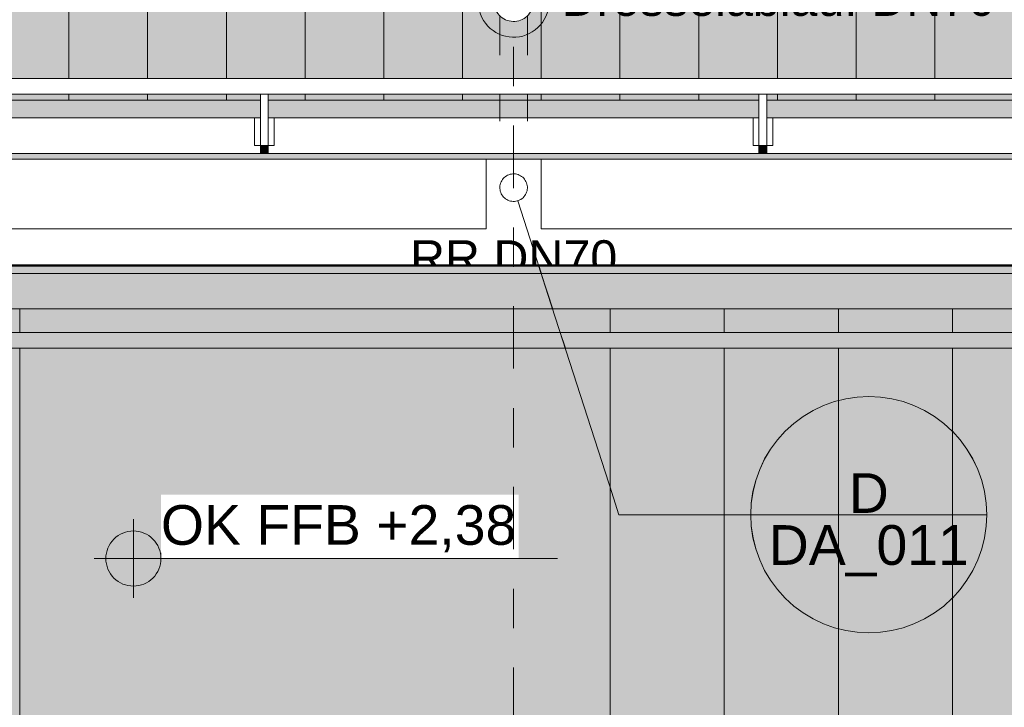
# Model space of a CAD drawing. Header units: metres. Extents: x -180 to 4, y -49 to 6.
# Tile 22 of 256: x -169.08 to -166.57, y -41.26 to -39.51. Entities that reach past the tile are written whole.
import ezdxf

# ---------------------------------------------------------------- set-up
doc = ezdxf.new("R2010")
doc.units = ezdxf.units.M
doc.header["$LTSCALE"] = 0.05
doc.header["$PDMODE"] = 1
doc.header["$PDSIZE"] = -2
doc.linetypes.add('Linienart-50', pattern=[2.116531, 1.058062, -1.058469])
doc.linetypes.add('Linienart-53', pattern=[5.291531, 3.175, -1.058062, 0.352704, -0.705764])
doc.layers.get('0').update_dxf_attribs({"lineweight": 25})
for name, color, linetype, lineweight, true_color in [('30 -33 Aussenwände- 7 Fassade_ Elemente', 7, 'Continuous', 9, 0x00aacc), ('30 -34 Innenwände- 6 Elemente', 7, 'Continuous', 9, 0xff6633), ('30 -35 Decken- 2.2 Treppen Außen', 7, 'Continuous', 9, 0x009999), ('30 -36 Dächer- 3 Dachbeläge', 7, 'Continuous', 15, 0x9999ff), ('30 -36 Dächer- 4 Dachbekleidungen', 7, 'Continuous', 9, 0xccccff), ('40 -41 Abwasser_Wasser_Gas- 1 Abwasser + sanitäre Anlagen', 7, 'Continuous', 9, 0xff6633), ('70 -72 Beschriftung- 1 Beschriftung allgemein', 7, 'Continuous', 9, 0xff6633), ('70 -72 Beschriftung- 7 Detailverweise', 7, 'Continuous', 9, 0x00dd00), ('70 -75 Raumstempel- 1 Raumstempel', 1, 'Continuous', 50, 0xff0000), ('70 -76 Bemaßung- 2 Allgemein', 7, 'Continuous', 5, 0x6666cc)]:
    doc.layers.add(name, color=color, linetype=linetype, lineweight=lineweight, true_color=true_color)
for name, color, linetype, lineweight in [('40 -41 Abwasser_Wasser_Gas- 2 Wasser-1', 7, 'Continuous', 15), ('60- 61 allgemeine Ausstattung- 4 Terrassen', 7, 'Continuous', 9), ('70 -71 Achsen- 1 Gebäudeachsen', 7, 'Linienart-53', 18), ('70 -72 Beschriftung- 5 Höhenkoten', 7, 'Continuous', 15), ('Keine', 7, 'Continuous', 9)]:
    doc.layers.add(name, color=color, linetype=linetype, lineweight=lineweight)
doc.styles.add('Arial', font='arial.ttf')
doc.dimstyles.new('k+k_klein', dxfattribs={"dimtxt": 0.100689, "dimasz": 0.05302, "dimexe": 0.05, "dimexo": 0.15, "dimgap": 0.005, "dimtad": 1, "dimdec": 3, "dimtxsty": 'Arial', "dimblk": 'VW_SLASH-2', "dimblk1": 'VW_SLASH-2', "dimblk2": 'VW_SLASH-2', "dimcen": 0, "dimdle": 0.025, "dimadec": 3, "dimazin": 0, "dimtfac": 0.75, "dimtdec": 3, "dimtix": 1, "dimtmove": 0, "dimatfit": 0, "dimldrblk": 'VW_FILLEDARROW', "dimfxl": 0.1, "dimfxlon": 1, "dimfrac": 2, "dimtolj": 1, "dimarcsym": 0})

# ---------------------------------------------------------------- blocks, each defined once
blk = doc.blocks.new('Gruppe-34')
at = {"layer": '70 -72 Beschriftung- 1 Beschriftung allgemein', "insert": (-167.821, -40.0727), "char_height": 0.0881, "attachment_point": 2, "line_spacing_factor": 0.969685, "style": 'Arial'}
blk.add_mtext('RR DN70', dxfattribs=at)
at = {"color": 255}
blk.add_wipeout([(-167.8513, -39.9215), (-167.8494, -39.9186), (-167.8473, -39.916), (-167.8449, -39.9135), (-167.8423, -39.9113), (-167.8395, -39.9093), (-167.8365, -39.9076), (-167.8333, -39.9063), (-167.8301, -39.9052), (-167.8267, -39.9045), (-167.8233, -39.9041), (-167.8199, -39.9041), (-167.8164, -39.9043), (-167.8131, -39.9049), (-167.8097, -39.9059), (-167.8066, -39.9072), (-167.8035, -39.9087), (-167.8006, -39.9106), (-167.7979, -39.9127), (-167.7955, -39.9151), (-167.7932, -39.9177), (-167.7913, -39.9206), (-167.7896, -39.9236), (-167.7882, -39.9267), (-167.7872, -39.93), (-167.7865, -39.9333), (-167.7861, -39.9367), (-167.786, -39.9402), (-167.7863, -39.9436), (-167.7869, -39.947), (-167.7879, -39.9503), (-167.7891, -39.9535), (-167.7907, -39.9565), (-167.7926, -39.9594), (-167.7947, -39.9621), (-167.7971, -39.9646), (-167.7997, -39.9668), (-167.8025, -39.9688), (-167.8055, -39.9704), (-167.8087, -39.9718), (-167.8119, -39.9728), (-167.8153, -39.9736), (-167.8187, -39.974), (-167.8221, -39.974), (-167.8256, -39.9737), (-167.8289, -39.9731), (-167.8323, -39.9722), (-167.8354, -39.9709), (-167.8385, -39.9693), (-167.8414, -39.9675), (-167.8441, -39.9653), (-167.8465, -39.963), (-167.8488, -39.9603), (-167.8507, -39.9575), (-167.8524, -39.9545), (-167.8538, -39.9514), (-167.8548, -39.9481), (-167.8555, -39.9447), (-167.8559, -39.9413), (-167.856, -39.9379), (-167.8557, -39.9345), (-167.8551, -39.9311), (-167.8541, -39.9278), (-167.8529, -39.9246)], dxfattribs=at).dxf.layer = '40 -41 Abwasser_Wasser_Gas- 2 Wasser-1'
at = {"layer": '40 -41 Abwasser_Wasser_Gas- 2 Wasser-1', "flags": 128}
blk.add_lwpolyline([(-167.8513, -39.9215), (-167.8494, -39.9186), (-167.8473, -39.916), (-167.8449, -39.9135), (-167.8423, -39.9113), (-167.8395, -39.9093), (-167.8365, -39.9076), (-167.8333, -39.9063), (-167.8301, -39.9052), (-167.8267, -39.9045), (-167.8233, -39.9041), (-167.8199, -39.9041), (-167.8164, -39.9043), (-167.8131, -39.9049), (-167.8097, -39.9059), (-167.8066, -39.9072), (-167.8035, -39.9087), (-167.8006, -39.9106), (-167.7979, -39.9127), (-167.7955, -39.9151), (-167.7932, -39.9177), (-167.7913, -39.9206), (-167.7896, -39.9236), (-167.7882, -39.9267), (-167.7872, -39.93), (-167.7865, -39.9333), (-167.7861, -39.9367), (-167.786, -39.9402), (-167.7863, -39.9436), (-167.7869, -39.947), (-167.7879, -39.9503), (-167.7891, -39.9535), (-167.7907, -39.9565), (-167.7926, -39.9594), (-167.7947, -39.9621), (-167.7971, -39.9646), (-167.7997, -39.9668), (-167.8025, -39.9688), (-167.8055, -39.9704), (-167.8087, -39.9718), (-167.8119, -39.9728), (-167.8153, -39.9736), (-167.8187, -39.974), (-167.8221, -39.974), (-167.8256, -39.9737), (-167.8289, -39.9731), (-167.8323, -39.9722), (-167.8354, -39.9709), (-167.8385, -39.9693), (-167.8414, -39.9675), (-167.8441, -39.9653), (-167.8465, -39.963), (-167.8488, -39.9603), (-167.8507, -39.9575), (-167.8524, -39.9545), (-167.8538, -39.9514), (-167.8548, -39.9481), (-167.8555, -39.9447), (-167.8559, -39.9413), (-167.856, -39.9379), (-167.8557, -39.9345), (-167.8551, -39.9311), (-167.8541, -39.9278), (-167.8529, -39.9246)], close=True, dxfattribs=at)
blk = doc.blocks.new('Gruppe-41')
at = {"layer": '40 -41 Abwasser_Wasser_Gas- 2 Wasser-1', "color": 7}
blk.add_blockref('Gruppe-34', (0, 0), dxfattribs=at)
blk = doc.blocks.new('Gruppe-11565')
at = {"color": 255}
blk.add_wipeout([(-160.641, -39.762), (-173.136, -39.762), (-173.136, -40.247), (-172.846, -40.247), (-172.846, -40.157), (-173.046, -40.157), (-173.046, -39.852), (-160.641, -39.852)], dxfattribs=at).dxf.layer = '30 -34 Innenwände- 6 Elemente'
at = {"layer": '30 -34 Innenwände- 6 Elemente', "flags": 128}
blk.add_lwpolyline([(-160.641, -39.762), (-173.136, -39.762), (-173.136, -40.247), (-172.846, -40.247), (-172.846, -40.157), (-173.046, -40.157), (-173.046, -39.852), (-160.641, -39.852)], close=True, dxfattribs=at)
blk = doc.blocks.new('Gruppe-11566')
at = {"color": 255}
blk.add_wipeout([(-160.641, -39.662), (-173.236, -39.662), (-173.236, -40.347), (-172.846, -40.347), (-172.846, -40.307), (-173.196, -40.307), (-173.196, -39.702), (-160.641, -39.702)], dxfattribs=at).dxf.layer = '30 -34 Innenwände- 6 Elemente'
at = {"layer": '30 -34 Innenwände- 6 Elemente', "flags": 128}
blk.add_lwpolyline([(-160.641, -39.662), (-173.236, -39.662), (-173.236, -40.347), (-172.846, -40.347), (-172.846, -40.307), (-173.196, -40.307), (-173.196, -39.702), (-160.641, -39.702)], close=True, dxfattribs=at)
blk = doc.blocks.new('Gruppe-11567')
at = {"layer": '30 -34 Innenwände- 6 Elemente', "color": 7, "transparency": 33554687}
blk.add_blockref('Gruppe-11565', (0, 0), dxfattribs=at)
blk.add_blockref('Gruppe-11566', (0, 0), dxfattribs=at)
blk = doc.blocks.new('Gruppe-11568')
at = {"layer": '30 -34 Innenwände- 6 Elemente', "color": 7, "transparency": 33554687}
blk.add_blockref('Gruppe-11567', (0, 0), dxfattribs=at)
at = {"layer": '30 -34 Innenwände- 6 Elemente', "color": 0, "flags": 1}
for tag in ['IFC_UUID', 'instanceID']:
    blk.add_attdef(tag, (-173.236, -40.347), '', height=0.00018, dxfattribs=at)
blk = doc.blocks.new('Gruppe-12736')
at = {"color": 255, "lineweight": 5}
blk.add_wipeout([(-166.416, -40.247), (-166.706, -40.247), (-166.706, -42.847), (-166.416, -42.847)], dxfattribs=at).dxf.layer = '30 -35 Decken- 2.2 Treppen Außen'
blk.add_wipeout([(-166.706, -40.247), (-166.996, -40.247), (-166.996, -42.847), (-166.706, -42.847)], dxfattribs=at).dxf.layer = '30 -35 Decken- 2.2 Treppen Außen'
blk.add_wipeout([(-166.996, -40.247), (-167.286, -40.247), (-167.286, -42.847), (-166.996, -42.847)], dxfattribs=at).dxf.layer = '30 -35 Decken- 2.2 Treppen Außen'
blk.add_wipeout([(-167.286, -40.247), (-167.576, -40.247), (-167.576, -42.847), (-167.286, -42.847)], dxfattribs=at).dxf.layer = '30 -35 Decken- 2.2 Treppen Außen'
blk = doc.blocks.new('Gruppe-12737')
at = {"color": 255, "lineweight": 5}
blk.add_wipeout([(-167.576, -40.247), (-169.076, -40.247), (-169.076, -42.847), (-167.576, -42.847)], dxfattribs=at).dxf.layer = '30 -35 Decken- 2.2 Treppen Außen'
blk = doc.blocks.new('Gruppe-12739')
at = {"layer": '30 -35 Decken- 2.2 Treppen Außen'}
for p, q in [((-167.286, -40.247), (-167.286, -42.847)), ((-166.996, -40.247), (-166.996, -42.847)), ((-166.706, -40.247), (-166.706, -42.847))]:
    blk.add_line(p, q, dxfattribs=at)
at = {"layer": '30 -35 Decken- 2.2 Treppen Außen', "flags": 128}
for points in [[(-167.286, -40.247), (-167.576, -40.247)], [(-166.996, -40.247), (-167.286, -40.247)], [(-166.706, -40.247), (-166.996, -40.247)], [(-166.416, -40.247), (-166.706, -40.247)]]:
    blk.add_lwpolyline(points, dxfattribs=at)
blk = doc.blocks.new('Gruppe-12740')
at = {"layer": '30 -35 Decken- 2.2 Treppen Außen'}
blk.add_line((-167.576, -40.247), (-167.576, -42.847), dxfattribs=at)
at = {"layer": '30 -35 Decken- 2.2 Treppen Außen', "flags": 128}
for points in [[(-167.576, -40.247), (-169.076, -40.247)], [(-167.576, -42.847), (-169.076, -42.847)]]:
    blk.add_lwpolyline(points, dxfattribs=at)
blk = doc.blocks.new('Gruppe-12741')
at = {"layer": '30 -35 Decken- 2.2 Treppen Außen'}
blk.add_line((-169.076, -40.247), (-169.076, -42.847), dxfattribs=at)
at = {"layer": '30 -35 Decken- 2.2 Treppen Außen', "flags": 128}
blk.add_lwpolyline([(-169.076, -40.247), (-169.366, -40.247)], dxfattribs=at)
blk = doc.blocks.new('Gruppe-12743')
at = {"color": 255}
blk.add_wipeout([(-172.846, -40.247), (-163.806, -40.247), (-163.806, -40.137), (-172.846, -40.137)], dxfattribs=at).dxf.layer = '30 -35 Decken- 2.2 Treppen Außen'
at = {"layer": '30 -35 Decken- 2.2 Treppen Außen', "flags": 128}
blk.add_lwpolyline([(-172.846, -40.247), (-163.806, -40.247), (-163.806, -40.137), (-172.846, -40.137)], close=True, dxfattribs=at)
blk = doc.blocks.new('Gruppe-12746')
at = {"color": 255}
blk.add_wipeout([(-163.806, -40.347), (-172.846, -40.347), (-172.846, -40.307), (-163.806, -40.307)], dxfattribs=at).dxf.layer = '30 -35 Decken- 2.2 Treppen Außen'
at = {"layer": '30 -35 Decken- 2.2 Treppen Außen', "flags": 128}
blk.add_lwpolyline([(-163.806, -40.347), (-172.846, -40.347), (-172.846, -40.307), (-163.806, -40.307)], close=True, dxfattribs=at)
blk = doc.blocks.new('Gruppe-12747')
at = {"color": 255}
blk.add_wipeout([(-163.806, -40.247), (-172.846, -40.247), (-172.846, -40.157), (-163.806, -40.157)], dxfattribs=at).dxf.layer = '30 -35 Decken- 2.2 Treppen Außen'
at = {"layer": '30 -35 Decken- 2.2 Treppen Außen', "flags": 128}
blk.add_lwpolyline([(-163.806, -40.247), (-172.846, -40.247), (-172.846, -40.157), (-163.806, -40.157)], close=True, dxfattribs=at)
blk = doc.blocks.new('Gruppe-12751')
at = {"layer": '30 -35 Decken- 2.2 Treppen Außen'}
blk.add_blockref('Gruppe-12736', (0, 0), dxfattribs=at)
blk.add_blockref('Gruppe-12737', (0, 0), dxfattribs=at)
for name in ['Gruppe-12741', 'Gruppe-12740', 'Gruppe-12739']:
    blk.add_blockref(name, (0, 0), dxfattribs=at)
blk.add_blockref('Gruppe-12743', (0, 0), dxfattribs=at)
for name in ['Gruppe-12747', 'Gruppe-12746']:
    blk.add_blockref(name, (0, 0), dxfattribs=at)
blk = doc.blocks.new('Gruppe-12752')
at = {"layer": '30 -35 Decken- 2.2 Treppen Außen', "color": 7, "transparency": 33554687}
blk.add_blockref('Gruppe-12751', (0, 0), dxfattribs=at)
blk = doc.blocks.new('Gruppe-12753')
at = {"layer": '30 -35 Decken- 2.2 Treppen Außen', "color": 7, "transparency": 33554687}
blk.add_blockref('Gruppe-12752', (0, 0), dxfattribs=at)
at = {"layer": '30 -35 Decken- 2.2 Treppen Außen', "color": 0, "flags": 1}
for tag in ['IFC_UUID', 'instanceID']:
    blk.add_attdef(tag, (-172.9927, -42.957), '', height=0.00018, dxfattribs=at)
blk = doc.blocks.new('_01-OG1_Tragwerk (2D)')
at = {"layer": 'Keine', "color": 7}
blk.add_blockref('Gruppe-41', (0, 0), dxfattribs=at)
at = {"layer": '30 -34 Innenwände- 6 Elemente'}
blk.add_blockref('Gruppe-11568', (0, 0), dxfattribs=at)
at = {"layer": '30 -35 Decken- 2.2 Treppen Außen', "transparency": 33554687}
blk.add_blockref('Gruppe-12753', (0, 0), dxfattribs=at)
blk = doc.blocks.new('Gruppe-14988')
at = {"layer": '70 -72 Beschriftung- 7 Detailverweise'}
blk.add_line((0.935, 0), (0.335, 0), dxfattribs=at)
at = {"layer": '70 -72 Beschriftung- 7 Detailverweise', "flags": 128}
blk.add_lwpolyline([(0.935, 0), (0.9336, -0.0294), (0.9292, -0.0585), (0.9221, -0.0871), (0.9122, -0.1148), (0.8996, -0.1414), (0.8844, -0.1667), (0.8669, -0.1903), (0.8471, -0.2121), (0.8253, -0.2319), (0.8017, -0.2494), (0.7764, -0.2646), (0.7498, -0.2772), (0.7221, -0.2871), (0.6935, -0.2942), (0.6644, -0.2986), (0.635, -0.3), (0.6056, -0.2986), (0.5765, -0.2942), (0.5479, -0.2871), (0.5202, -0.2772), (0.4936, -0.2646), (0.4683, -0.2494), (0.4447, -0.2319), (0.4229, -0.2121), (0.4031, -0.1903), (0.3856, -0.1667), (0.3704, -0.1414), (0.3578, -0.1148), (0.3479, -0.0871), (0.3408, -0.0585), (0.3364, -0.0294), (0.335, 0), (0.3364, 0.0294), (0.3408, 0.0585), (0.3479, 0.0871), (0.3578, 0.1148), (0.3704, 0.1414), (0.3856, 0.1667), (0.4031, 0.1903), (0.4229, 0.2121), (0.4447, 0.2319), (0.4683, 0.2494), (0.4936, 0.2646), (0.5202, 0.2772), (0.5479, 0.2871), (0.5765, 0.2942), (0.6056, 0.2986), (0.635, 0.3), (0.6644, 0.2986), (0.6935, 0.2942), (0.7221, 0.2871), (0.7498, 0.2772), (0.7764, 0.2646), (0.8017, 0.2494), (0.8253, 0.2319), (0.8471, 0.2121), (0.8669, 0.1903), (0.8844, 0.1667), (0.8996, 0.1414), (0.9122, 0.1148), (0.9221, 0.0871), (0.9292, 0.0585), (0.9336, 0.0294)], close=True, dxfattribs=at)
at = {"layer": '70 -72 Beschriftung- 7 Detailverweise'}
blk.add_point((0.635, 0), dxfattribs=at)
at = {"layer": '70 -72 Beschriftung- 7 Detailverweise', "line_spacing_factor": 0.96878, "style": 'Arial'}
for s, insert, char_height, attachment_point in [('D', (0.635, 0.0046), 0.1007, 8), ('DA_011', (0.635, -0.0267), 0.10069, 2)]:
    blk.add_mtext(s, dxfattribs=dict(at, insert=insert, char_height=char_height, attachment_point=attachment_point))
blk = doc.blocks.new('Referenzmarkierung-21')
at = {"layer": '70 -72 Beschriftung- 7 Detailverweise', "transparency": 33554687}
for q in [(-0.2566, 0.7972), (0.635, 0)]:
    blk.add_line((0, 0), q, dxfattribs=at)
at = {"layer": '70 -72 Beschriftung- 7 Detailverweise', "color": 7, "transparency": 33554687}
blk.add_blockref('Gruppe-14988', (0, 0), dxfattribs=at)
blk = doc.blocks.new('Gruppe-15009')
at = {"layer": '70 -72 Beschriftung- 1 Beschriftung allgemein', "insert": (-167.6988, -39.4148), "char_height": 0.088103, "attachment_point": 1, "line_spacing_factor": 0.969685, "style": 'Arial'}
blk.add_mtext('Drosselablauf DN70', dxfattribs=at)
at = {"color": 255}
blk.add_wipeout([(-167.7777, -39.492), (-167.7804, -39.4962), (-167.7834, -39.5), (-167.7868, -39.5035), (-167.7906, -39.5067), (-167.7946, -39.5095), (-167.7989, -39.5119), (-167.8034, -39.5138), (-167.8081, -39.5153), (-167.8129, -39.5164), (-167.8177, -39.5169), (-167.8226, -39.517), (-167.8275, -39.5166), (-167.8324, -39.5157), (-167.8371, -39.5144), (-167.8416, -39.5126), (-167.846, -39.5103), (-167.8501, -39.5077), (-167.854, -39.5046), (-167.8575, -39.5012), (-167.8607, -39.4975), (-167.8635, -39.4934), (-167.8658, -39.4892), (-167.8678, -39.4847), (-167.8693, -39.48), (-167.8703, -39.4752), (-167.8709, -39.4703), (-167.871, -39.4654), (-167.8706, -39.4605), (-167.8697, -39.4557), (-167.8683, -39.451), (-167.8665, -39.4464), (-167.8643, -39.442), (-167.8616, -39.4379), (-167.8586, -39.4341), (-167.8552, -39.4305), (-167.8514, -39.4274), (-167.8474, -39.4246), (-167.8431, -39.4222), (-167.8386, -39.4202), (-167.8339, -39.4187), (-167.8291, -39.4177), (-167.8243, -39.4171), (-167.8194, -39.4171), (-167.8145, -39.4175), (-167.8096, -39.4183), (-167.8049, -39.4197), (-167.8004, -39.4215), (-167.796, -39.4237), (-167.7919, -39.4264), (-167.788, -39.4294), (-167.7845, -39.4329), (-167.7813, -39.4366), (-167.7785, -39.4406), (-167.7762, -39.4449), (-167.7742, -39.4494), (-167.7727, -39.4541), (-167.7717, -39.4589), (-167.7711, -39.4638), (-167.771, -39.4687), (-167.7714, -39.4736), (-167.7723, -39.4784), (-167.7737, -39.4831), (-167.7755, -39.4877)], dxfattribs=at).dxf.layer = '40 -41 Abwasser_Wasser_Gas- 2 Wasser-1'
at = {"layer": '40 -41 Abwasser_Wasser_Gas- 1 Abwasser + sanitäre Anlagen', "linetype": 'Continuous', "lineweight": 0}
blk.add_hatch(color=30, dxfattribs=at).paths.add_polyline_path([(-167.8202, -39.464), (-167.821, -39.467), (-167.8218, -39.464)])
at = {"layer": '40 -41 Abwasser_Wasser_Gas- 1 Abwasser + sanitäre Anlagen', "linetype": 'Linienart-50'}
for p, q in [((-167.821, -39.2126), (-167.821, -39.467)), ((-167.856, -39.5027), (-167.856, -39.7704)), ((-167.786, -39.5027), (-167.786, -39.7704))]:
    blk.add_line(p, q, dxfattribs=at)
at = {"layer": '40 -41 Abwasser_Wasser_Gas- 1 Abwasser + sanitäre Anlagen', "lineweight": 5, "flags": 128}
blk.add_lwpolyline([(-167.8202, -39.464), (-167.821, -39.467), (-167.8218, -39.464)], close=True, dxfattribs=at)
at = {"layer": '40 -41 Abwasser_Wasser_Gas- 2 Wasser-1'}
blk.add_line((-167.821, -39.467), (-167.821, -39.275), dxfattribs=at)
at = {"layer": '40 -41 Abwasser_Wasser_Gas- 2 Wasser-1', "flags": 128}
for points in [[(-167.7431, -39.512), (-167.7478, -39.5195), (-167.7533, -39.5264), (-167.7595, -39.5327), (-167.7662, -39.5384), (-167.7735, -39.5435), (-167.7812, -39.5478), (-167.7893, -39.5513), (-167.7977, -39.554), (-167.8063, -39.5558), (-167.8151, -39.5568), (-167.8239, -39.557), (-167.8327, -39.5563), (-167.8414, -39.5547), (-167.8499, -39.5523), (-167.8581, -39.549), (-167.866, -39.545), (-167.8734, -39.5402), (-167.8803, -39.5347), (-167.8867, -39.5286), (-167.8924, -39.5218), (-167.8974, -39.5146), (-167.9017, -39.5068), (-167.9052, -39.4987), (-167.9079, -39.4903), (-167.9098, -39.4817), (-167.9108, -39.4729), (-167.911, -39.4641), (-167.9102, -39.4553), (-167.9086, -39.4466), (-167.9062, -39.4381), (-167.903, -39.4299), (-167.8989, -39.422), (-167.8942, -39.4146), (-167.8887, -39.4077), (-167.8825, -39.4014), (-167.8758, -39.3956), (-167.8685, -39.3906), (-167.8608, -39.3863), (-167.8527, -39.3828), (-167.8443, -39.3801), (-167.8357, -39.3782), (-167.8269, -39.3772), (-167.8181, -39.3771), (-167.8093, -39.3778), (-167.8006, -39.3794), (-167.7921, -39.3818), (-167.7839, -39.3851), (-167.776, -39.3891), (-167.7686, -39.3939), (-167.7617, -39.3994), (-167.7553, -39.4055), (-167.7496, -39.4123), (-167.7446, -39.4195), (-167.7403, -39.4272), (-167.7368, -39.4353), (-167.7341, -39.4437), (-167.7322, -39.4524), (-167.7312, -39.4612), (-167.731, -39.47), (-167.7318, -39.4788), (-167.7334, -39.4875), (-167.7358, -39.496), (-167.739, -39.5042)], [(-167.7777, -39.492), (-167.7804, -39.4962), (-167.7834, -39.5), (-167.7868, -39.5035), (-167.7906, -39.5067), (-167.7946, -39.5095), (-167.7989, -39.5119), (-167.8034, -39.5138), (-167.8081, -39.5153), (-167.8129, -39.5164), (-167.8177, -39.5169), (-167.8226, -39.517), (-167.8275, -39.5166), (-167.8324, -39.5157), (-167.8371, -39.5144), (-167.8416, -39.5126), (-167.846, -39.5103), (-167.8501, -39.5077), (-167.854, -39.5046), (-167.8575, -39.5012), (-167.8607, -39.4975), (-167.8635, -39.4934), (-167.8658, -39.4892), (-167.8678, -39.4847), (-167.8693, -39.48), (-167.8703, -39.4752), (-167.8709, -39.4703), (-167.871, -39.4654), (-167.8706, -39.4605), (-167.8697, -39.4557), (-167.8683, -39.451), (-167.8665, -39.4464), (-167.8643, -39.442), (-167.8616, -39.4379), (-167.8586, -39.4341), (-167.8552, -39.4305), (-167.8514, -39.4274), (-167.8474, -39.4246), (-167.8431, -39.4222), (-167.8386, -39.4202), (-167.8339, -39.4187), (-167.8291, -39.4177), (-167.8243, -39.4171), (-167.8194, -39.4171), (-167.8145, -39.4175), (-167.8096, -39.4183), (-167.8049, -39.4197), (-167.8004, -39.4215), (-167.796, -39.4237), (-167.7919, -39.4264), (-167.788, -39.4294), (-167.7845, -39.4329), (-167.7813, -39.4366), (-167.7785, -39.4406), (-167.7762, -39.4449), (-167.7742, -39.4494), (-167.7727, -39.4541), (-167.7717, -39.4589), (-167.7711, -39.4638), (-167.771, -39.4687), (-167.7714, -39.4736), (-167.7723, -39.4784), (-167.7737, -39.4831), (-167.7755, -39.4877)]]:
    blk.add_lwpolyline(points, close=True, dxfattribs=at)
blk = doc.blocks.new('Gruppe-15064')
at = {"color": 255}
blk.add_wipeout([(-168.4443, -39.762), (-168.4443, -39.832), (-168.4643, -39.832), (-168.4643, -39.762)], dxfattribs=at).dxf.layer = '30 -36 Dächer- 4 Dachbekleidungen'
at = {"layer": '30 -36 Dächer- 3 Dachbeläge', "linetype": 'Continuous', "lineweight": 0, "transparency": 33554687}
blk.add_hatch(color=254, dxfattribs=at).paths.add_polyline_path([(-168.4443, -39.852), (-168.4443, -39.832), (-168.4643, -39.832), (-168.4643, -39.852)])
at = {"layer": '30 -36 Dächer- 3 Dachbeläge', "color": 254, "linetype": 'Continuous', "lineweight": 9, "true_color": 0xccccff, "transparency": 33554687, "flags": 128}
blk.add_lwpolyline([(-168.4443, -39.852), (-168.4443, -39.832), (-168.4643, -39.832), (-168.4643, -39.852)], dxfattribs=at)
at = {"layer": '30 -36 Dächer- 4 Dachbekleidungen', "flags": 128}
for points in [[(-168.4793, -39.762), (-168.4793, -39.832), (-168.4643, -39.832)], [(-168.4443, -39.762), (-168.4443, -39.832), (-168.4643, -39.832), (-168.4643, -39.762)], [(-168.4293, -39.762), (-168.4293, -39.832), (-168.4443, -39.832)]]:
    blk.add_lwpolyline(points, dxfattribs=at)
at = {"color": 255}
blk.add_wipeout([(-168.4443, -39.762), (-168.4443, -39.702), (-168.4643, -39.702), (-168.4643, -39.762)], dxfattribs=at).dxf.layer = '30 -36 Dächer- 4 Dachbekleidungen'
at = {"layer": '30 -36 Dächer- 4 Dachbekleidungen', "flags": 128}
blk.add_lwpolyline([(-168.4443, -39.762), (-168.4443, -39.702), (-168.4643, -39.702), (-168.4643, -39.762)], dxfattribs=at)
blk = doc.blocks.new('Gruppe-15065')
at = {"color": 255}
blk.add_wipeout([(-167.1777, -39.762), (-167.1777, -39.832), (-167.1977, -39.832), (-167.1977, -39.762)], dxfattribs=at).dxf.layer = '30 -36 Dächer- 4 Dachbekleidungen'
at = {"layer": '30 -36 Dächer- 3 Dachbeläge', "linetype": 'Continuous', "lineweight": 0, "transparency": 33554687}
blk.add_hatch(color=254, dxfattribs=at).paths.add_polyline_path([(-167.1777, -39.852), (-167.1777, -39.832), (-167.1977, -39.832), (-167.1977, -39.852)])
at = {"layer": '30 -36 Dächer- 3 Dachbeläge', "color": 254, "linetype": 'Continuous', "lineweight": 9, "true_color": 0xccccff, "transparency": 33554687, "flags": 128}
blk.add_lwpolyline([(-167.1777, -39.852), (-167.1777, -39.832), (-167.1977, -39.832), (-167.1977, -39.852)], dxfattribs=at)
at = {"layer": '30 -36 Dächer- 4 Dachbekleidungen', "flags": 128}
for points in [[(-167.2127, -39.762), (-167.2127, -39.832), (-167.1977, -39.832)], [(-167.1777, -39.762), (-167.1777, -39.832), (-167.1977, -39.832), (-167.1977, -39.762)], [(-167.1627, -39.762), (-167.1627, -39.832), (-167.1777, -39.832)]]:
    blk.add_lwpolyline(points, dxfattribs=at)
at = {"color": 255}
blk.add_wipeout([(-167.1777, -39.762), (-167.1777, -39.702), (-167.1977, -39.702), (-167.1977, -39.762)], dxfattribs=at).dxf.layer = '30 -36 Dächer- 4 Dachbekleidungen'
at = {"layer": '30 -36 Dächer- 4 Dachbekleidungen', "flags": 128}
blk.add_lwpolyline([(-167.1777, -39.762), (-167.1777, -39.702), (-167.1977, -39.702), (-167.1977, -39.762)], dxfattribs=at)
blk = doc.blocks.new('Gruppe-15083')
at = {"layer": '60- 61 allgemeine Ausstattung- 4 Terrassen', "linetype": 'Continuous', "lineweight": 9, "transparency": 33554495}
h = blk.add_hatch(dxfattribs=at)
h.set_pattern_fill('Dämmstoff v 2mm SRF-1', style=0, pattern_type=2)
h.set_pattern_definition([(90, (-171.951, -33.59404), (0.2, 0), [])])
h.paths.add_polyline_path([(-171.951, -39.407), (-171.951, -39.717), (-160.818, -39.717), (-160.818, -39.407), (-163.6783, -39.407), (-163.6783, -39.407)])
at = {"layer": '60- 61 allgemeine Ausstattung- 4 Terrassen', "color": 252, "linetype": 'Continuous', "lineweight": 9, "true_color": 0x888888, "transparency": 33554687, "flags": 128}
blk.add_lwpolyline([(-171.951, -39.407), (-171.951, -39.717), (-160.818, -39.717), (-160.818, -39.407), (-163.6783, -39.407), (-163.6783, -39.407)], close=True, dxfattribs=at)
at = {"layer": '70 -72 Beschriftung- 7 Detailverweise', "transparency": 33554687}
blk.add_line((-167.5536, -40.7696), (-166.9186, -40.7696), dxfattribs=at)
at = {"layer": '70 -72 Beschriftung- 7 Detailverweise'}
blk.add_line((-166.6186, -40.7696), (-167.2186, -40.7696), dxfattribs=at)
at = {"layer": '70 -72 Beschriftung- 7 Detailverweise', "flags": 128}
blk.add_lwpolyline([(-166.6186, -40.7696), (-166.6201, -40.799), (-166.6244, -40.8281), (-166.6316, -40.8567), (-166.6415, -40.8844), (-166.6541, -40.911), (-166.6692, -40.9362), (-166.6867, -40.9599), (-166.7065, -40.9817), (-166.7283, -41.0015), (-166.752, -41.019), (-166.7772, -41.0341), (-166.8038, -41.0467), (-166.8316, -41.0566), (-166.8601, -41.0638), (-166.8892, -41.0681), (-166.9186, -41.0696), (-166.9481, -41.0681), (-166.9772, -41.0638), (-167.0057, -41.0566), (-167.0335, -41.0467), (-167.0601, -41.0341), (-167.0853, -41.019), (-167.109, -41.0015), (-167.1308, -40.9817), (-167.1505, -40.9599), (-167.1681, -40.9362), (-167.1832, -40.911), (-167.1958, -40.8844), (-167.2057, -40.8567), (-167.2129, -40.8281), (-167.2172, -40.799), (-167.2186, -40.7696), (-167.2172, -40.7402), (-167.2129, -40.711), (-167.2057, -40.6825), (-167.1958, -40.6548), (-167.1832, -40.6281), (-167.1681, -40.6029), (-167.1505, -40.5792), (-167.1308, -40.5574), (-167.109, -40.5377), (-167.0853, -40.5201), (-167.0601, -40.505), (-167.0335, -40.4924), (-167.0057, -40.4825), (-166.9772, -40.4753), (-166.9481, -40.471), (-166.9186, -40.4696), (-166.8892, -40.471), (-166.8601, -40.4753), (-166.8316, -40.4825), (-166.8038, -40.4924), (-166.7772, -40.505), (-166.752, -40.5201), (-166.7283, -40.5377), (-166.7065, -40.5574), (-166.6867, -40.5792), (-166.6692, -40.6029), (-166.6541, -40.6281), (-166.6415, -40.6548), (-166.6316, -40.6825), (-166.6244, -40.711), (-166.6201, -40.7402)], close=True, dxfattribs=at)
at = {"layer": '70 -72 Beschriftung- 7 Detailverweise'}
blk.add_point((-166.9186, -40.7696), dxfattribs=at)
at = {"layer": '70 -72 Beschriftung- 7 Detailverweise', "line_spacing_factor": 0.96878, "style": 'Arial'}
for s, insert, char_height, attachment_point in [('D', (-166.9186, -40.765), 0.1007, 8), ('DA_011', (-166.9186, -40.7962), 0.10069, 2)]:
    blk.add_mtext(s, dxfattribs=dict(at, insert=insert, char_height=char_height, attachment_point=attachment_point))
at = {"color": 255, "linetype": 'Continuous', "lineweight": 9, "transparency": 33554687}
for points in [[(-173.026, -39.867), (-167.891, -39.867), (-167.891, -40.044), (-173.026, -40.044)], [(-167.751, -39.867), (-160.291, -39.867), (-160.291, -40.044), (-167.751, -40.044)]]:
    blk.add_wipeout(points, dxfattribs=at).dxf.layer = '30 -33 Aussenwände- 7 Fassade_ Elemente'
at = {"layer": '30 -36 Dächer- 3 Dachbeläge', "linetype": 'Continuous', "lineweight": 0}
blk.add_hatch(color=254, dxfattribs=at).paths.add_polyline_path([(-173.196, -39.702), (-160.641, -39.702), (-160.641, -39.867), (-173.196, -39.867)])
at = {"layer": '30 -33 Aussenwände- 7 Fassade_ Elemente', "color": 7, "linetype": 'Continuous', "lineweight": 9, "transparency": 33554687, "flags": 128}
blk.add_lwpolyline([(-173.026, -39.867), (-167.891, -39.867), (-167.891, -40.044), (-173.026, -40.044)], close=True, dxfattribs=at)
at = {"layer": '30 -33 Aussenwände- 7 Fassade_ Elemente', "color": 142, "linetype": 'Continuous', "lineweight": 9, "transparency": 33554687, "flags": 128}
blk.add_lwpolyline([(-167.751, -39.867), (-160.291, -39.867), (-160.291, -40.044), (-167.751, -40.044)], close=True, dxfattribs=at)
at = {"layer": '30 -36 Dächer- 3 Dachbeläge', "flags": 128}
blk.add_lwpolyline([(-173.196, -39.702), (-160.641, -39.702), (-160.641, -39.867), (-173.196, -39.867)], close=True, dxfattribs=at)
at = {"color": 255}
blk.add_wipeout([(-173.236, -40.347), (-172.846, -40.347), (-172.846, -40.307), (-173.196, -40.307), (-173.196, -39.702), (-160.641, -39.702), (-160.641, -39.662), (-173.236, -39.662)], dxfattribs=at).dxf.layer = '30 -36 Dächer- 4 Dachbekleidungen'
at = {"layer": '30 -36 Dächer- 4 Dachbekleidungen', "flags": 128}
blk.add_lwpolyline([(-173.236, -40.347), (-172.846, -40.347), (-172.846, -40.307), (-173.196, -40.307), (-173.196, -39.702), (-160.641, -39.702), (-160.641, -39.662), (-173.236, -39.662)], close=True, dxfattribs=at)
at = {"color": 255}
blk.add_wipeout([(-173.136, -40.247), (-172.846, -40.247), (-172.846, -40.157), (-173.046, -40.157), (-173.046, -39.852), (-160.641, -39.852), (-160.641, -39.762), (-173.136, -39.762)], dxfattribs=at).dxf.layer = '30 -36 Dächer- 4 Dachbekleidungen'
at = {"layer": '30 -36 Dächer- 4 Dachbekleidungen', "flags": 128}
blk.add_lwpolyline([(-173.136, -40.247), (-172.846, -40.247), (-172.846, -40.157), (-173.046, -40.157), (-173.046, -39.852), (-160.641, -39.852), (-160.641, -39.762), (-173.136, -39.762)], close=True, dxfattribs=at)
at = {"layer": '70 -72 Beschriftung- 7 Detailverweise', "transparency": 33554687}
blk.add_line((-167.5536, -40.7696), (-167.8103, -39.9724), dxfattribs=at)
at = {"layer": '70 -72 Beschriftung- 7 Detailverweise'}
blk.add_blockref('Referenzmarkierung-21', (-167.5536, -40.7696), dxfattribs=at)
at = {"layer": '40 -41 Abwasser_Wasser_Gas- 2 Wasser-1', "color": 7}
blk.add_blockref('Gruppe-15009', (0, 0), dxfattribs=at)
at = {"layer": '70 -72 Beschriftung- 1 Beschriftung allgemein', "color": 7}
blk.add_blockref('Gruppe-15064', (0, 0), dxfattribs=at)
blk.add_blockref('Gruppe-15065', (0, 0), dxfattribs=at)
blk = doc.blocks.new('_OG1_2D (2D)')
at = {"layer": '70 -75 Raumstempel- 1 Raumstempel', "linetype": 'Continuous', "lineweight": 0, "true_color": 0xff0000}
for points in [[(-175.81099996, -31.58704198), (-175.81099996, -42.95704198), (-172.81099996, -42.95704198), (-172.81099996, -40.13704198), (-173.31099996, -40.13704198), (-173.31099996, -39.83704198), (-160.61099996, -39.83704198), (-160.61099996, -39.40704198), (-160.81799996, -39.40704198), (-160.81799996, -31.79404198), (-175.38099996, -31.79404198), (-175.38099996, -31.58704198)], [(-163.77099996, -42.95704198), (-172.81099996, -42.95704198), (-172.81099996, -40.13704198), (-163.77099996, -40.13704198)]]:
    blk.add_hatch(color=1, dxfattribs=at).paths.add_polyline_path(points)
at = {"layer": '30 -33 Aussenwände- 7 Fassade_ Elemente', "flags": 128}
blk.add_lwpolyline([(-160.61099996, -39.83704198), (-173.02599996, -39.83704198), (-173.02599996, -40.13704198), (-172.84599996, -40.13704198), (-172.84599996, -42.95704198), (-175.84599996, -42.95704198), (-175.84599996, -39.86704198), (-175.84099996, -39.86704198), (-175.84099996, -31.57890856)], dxfattribs=at)
at = {"layer": '70 -75 Raumstempel- 1 Raumstempel', "flags": 128}
for points in [[(-175.81099996, -31.58704198), (-175.81099996, -42.95704198), (-172.81099996, -42.95704198), (-172.81099996, -40.13704198), (-173.31099996, -40.13704198), (-173.31099996, -39.83704198), (-160.61099996, -39.83704198), (-160.61099996, -39.40704198), (-160.81799996, -39.40704198), (-160.81799996, -31.79404198), (-175.38099996, -31.79404198), (-175.38099996, -31.58704198)], [(-163.77099996, -42.95704198), (-172.81099996, -42.95704198), (-172.81099996, -40.13704198), (-163.77099996, -40.13704198)]]:
    blk.add_lwpolyline(points, close=True, dxfattribs=at)
at = {"layer": 'Keine', "color": 7}
blk.add_blockref('Gruppe-15083', (0, 0), dxfattribs=at)
blk = doc.blocks.new('VW_SLASH-2')
at = {"color": 0, "linetype": 'ByBlock', "lineweight": -2, "transparency": 16777216}
blk.add_line((0.472, 0), (-1, 0), dxfattribs=at)
at = {"color": 0, "lineweight": 5, "transparency": 16777216, "flags": 128}
blk.add_lwpolyline([(0.5, 0.5), (-0.5, -0.5)], dxfattribs=at)
blk = doc.blocks.new('*D16890')
at = {"layer": '70 -76 Bemaßung- 2 Allgemein', "color": 0, "lineweight": -2}
for p, q in [((-168.021, -43.672), (-168.021, -43.822)), ((-167.821, -43.672), (-167.821, -43.822)), ((-167.874, -43.772), (-167.968, -43.772))]:
    blk.add_line(p, q, dxfattribs=at)
at = {"layer": 'Defpoints', "color": 0}
for p in [(-168.021, -30.997), (-167.821, -40.794), (-168.021, -43.772)]:
    blk.add_point(p, dxfattribs=at)
at = {"layer": '70 -76 Bemaßung- 2 Allgemein', "color": 0, "lineweight": -2, "xscale": 0.05302001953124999, "yscale": 0.05302001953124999, "zscale": 0.05302001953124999, "rotation": 180}
blk.add_blockref('VW_SLASH-2', (-168.021, -43.772), dxfattribs=at)
at = {"layer": '70 -76 Bemaßung- 2 Allgemein', "color": 0, "lineweight": -2, "xscale": 0.05302001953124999, "yscale": 0.05302001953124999, "zscale": 0.05302001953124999}
blk.add_blockref('VW_SLASH-2', (-167.821, -43.772), dxfattribs=at)
at = {"layer": '70 -76 Bemaßung- 2 Allgemein', "color": 0, "insert": (-167.921, -43.7106), "char_height": 0.10069, "attachment_point": 5, "style": 'Arial'}
blk.add_mtext('\\A1;20', dxfattribs=at)
blk = doc.blocks.new('VW_FILLEDARROW')
at = {"linetype": 'Continuous', "lineweight": 0, "transparency": 16777216}
blk.add_hatch(color=0, dxfattribs=at).paths.add_polyline_path([(-2.829, 0.758), (0, 0), (-2.829, -0.758)])
at = {"color": 0, "lineweight": 5, "transparency": 16777216, "flags": 128}
blk.add_lwpolyline([(-2.829, 0.758), (0, 0), (-2.829, -0.758)], close=True, dxfattribs=at)
blk = doc.blocks.new('*D16891')
at = {"layer": '70 -76 Bemaßung- 2 Allgemein', "color": 0, "lineweight": -2}
for p, q in [((-167.821, -43.672), (-167.821, -43.822)), ((-167.621, -43.672), (-167.621, -43.822)), ((-167.674, -43.772), (-167.768, -43.772))]:
    blk.add_line(p, q, dxfattribs=at)
at = {"layer": 'Defpoints', "color": 0}
for p in [(-167.621, -30.997), (-167.821, -40.794), (-167.821, -43.772)]:
    blk.add_point(p, dxfattribs=at)
at = {"layer": '70 -76 Bemaßung- 2 Allgemein', "color": 0, "lineweight": -2, "xscale": 0.05302001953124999, "yscale": 0.05302001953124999, "zscale": 0.05302001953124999, "rotation": 180}
blk.add_blockref('VW_SLASH-2', (-167.821, -43.772), dxfattribs=at)
at = {"layer": '70 -76 Bemaßung- 2 Allgemein', "color": 0, "lineweight": -2, "xscale": 0.05302001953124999, "yscale": 0.05302001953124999, "zscale": 0.05302001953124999}
blk.add_blockref('VW_SLASH-2', (-167.621, -43.772), dxfattribs=at)
at = {"layer": '70 -76 Bemaßung- 2 Allgemein', "color": 0, "insert": (-167.721, -43.7106), "char_height": 0.10069, "attachment_point": 5, "style": 'Arial'}
blk.add_mtext('\\A1;20', dxfattribs=at)
blk = doc.blocks.new('Gruppe-16606')
at = {"layer": '70 -72 Beschriftung- 5 Höhenkoten', "linetype": 'Continuous', "lineweight": 0}
h = blk.add_hatch(color=7, dxfattribs=at)
edge = h.paths.add_edge_path()
edge.add_arc((-168.7871, -40.881), 0.07, 90, 180)
edge.add_line((-168.8571, -40.881), (-168.7871, -40.881))
edge.add_line((-168.7871, -40.881), (-168.7871, -40.811))
at = {"layer": '70 -72 Beschriftung- 5 Höhenkoten'}
blk.add_line((-168.7871, -40.981), (-168.7871, -40.781), dxfattribs=at)
at = {"layer": '70 -72 Beschriftung- 5 Höhenkoten', "flags": 128}
for points in [[(-168.7871, -40.811, 0.414214), (-168.8571, -40.881), (-168.7871, -40.881)], [(-168.8571, -40.881, 0.414214), (-168.7871, -40.951), (-168.7871, -40.881)]]:
    blk.add_lwpolyline(points, format="xyb", close=True, dxfattribs=at)
at = {"color": 255, "linetype": 'Continuous'}
blk.add_wipeout([(-168.7171, -40.881), (-167.8085, -40.881), (-167.8085, -40.7187), (-168.7171, -40.7187)], dxfattribs=at).dxf.layer = '70 -72 Beschriftung- 5 Höhenkoten'
at = {"layer": '70 -72 Beschriftung- 5 Höhenkoten', "linetype": 'Continuous', "lineweight": 0}
h = blk.add_hatch(color=7, dxfattribs=at)
edge = h.paths.add_edge_path()
edge.add_arc((-168.7871, -40.881), 0.07, 270, 360)
edge.add_line((-168.7171, -40.881), (-168.7871, -40.881))
edge.add_line((-168.7871, -40.881), (-168.7871, -40.951))
at = {"layer": '70 -72 Beschriftung- 5 Höhenkoten'}
blk.add_line((-168.8871, -40.881), (-167.7095, -40.881), dxfattribs=at)
at = {"layer": '70 -72 Beschriftung- 5 Höhenkoten', "flags": 128}
for points in [[(-168.7171, -40.881, 0.414214), (-168.7871, -40.811), (-168.7871, -40.881)], [(-168.7871, -40.951, 0.414214), (-168.7171, -40.881), (-168.7871, -40.881)]]:
    blk.add_lwpolyline(points, format="xyb", close=True, dxfattribs=at)
at = {"layer": '70 -72 Beschriftung- 5 Höhenkoten', "insert": (-168.7171, -40.7454), "char_height": 0.100689, "attachment_point": 1, "line_spacing_factor": 0.96878, "style": 'Arial'}
blk.add_mtext('OK FFB +2,38', dxfattribs=at)
blk = doc.blocks.new('_Achsen (3D)')
at = {"layer": '70 -71 Achsen- 1 Gebäudeachsen', "transparency": 33554687}
blk.add_line((-167.821, 3.8), (-167.821, -46.172), dxfattribs=at)
blk = doc.blocks.new('Gruppe-15269')
at = {"layer": '70 -76 Bemaßung- 2 Allgemein'}
for base, p1, p2, picture, middle in [((-168.02099996, -43.77204198), (-167.82099996, -40.79404198), (-168.02099996, -30.99704198), '*D16890', (-167.92099996, -43.71064042)), ((-167.82099996, -43.77204198), (-167.62099996, -30.99704198), (-167.82099996, -40.79404198), '*D16891', (-167.72099996, -43.71064042))]:
    dim = blk.add_linear_dim(base=base, p1=p1, p2=p2, text='20', dimstyle='k+k_klein', override={"dimtxt": 0.100689, "dimgap": 0.01, "dimdec": 8, "dimpost": '<>', "dimtxsty": 'Arial', "dimtmove": 2}, dxfattribs=at)
    dim.commit()
    dim.dimension.update_dxf_attribs({"geometry": picture, "text_midpoint": middle})
blk = doc.blocks.new('_OG1_2D Bemaßung_ Beschriftung (2D)')
at = {"layer": '70 -76 Bemaßung- 2 Allgemein'}
blk.add_blockref('Gruppe-15269', (0, 0), dxfattribs=at)
at = {"layer": '70 -72 Beschriftung- 1 Beschriftung allgemein', "color": 7}
blk.add_blockref('Gruppe-16606', (0, 0), dxfattribs=at)

msp = doc.modelspace()

# ---------------------------------------------------------------- block references
at = {"layer": 'Keine', "color": 1}
msp.add_blockref('_01-OG1_Tragwerk (2D)', (0, 0), dxfattribs=at)

# ---------------------------------------------------------------- next in the draw order: block references
msp.add_blockref('_OG1_2D (2D)', (0, 0), dxfattribs=at)

# ---------------------------------------------------------------- next in the draw order: block references
msp.add_blockref('_OG1_2D Bemaßung_ Beschriftung (2D)', (0, 0), dxfattribs=at)

# ---------------------------------------------------------------- next in the draw order: block references
msp.add_blockref('_Achsen (3D)', (0, 0), dxfattribs=at)

doc.saveas('drawing.dxf')
